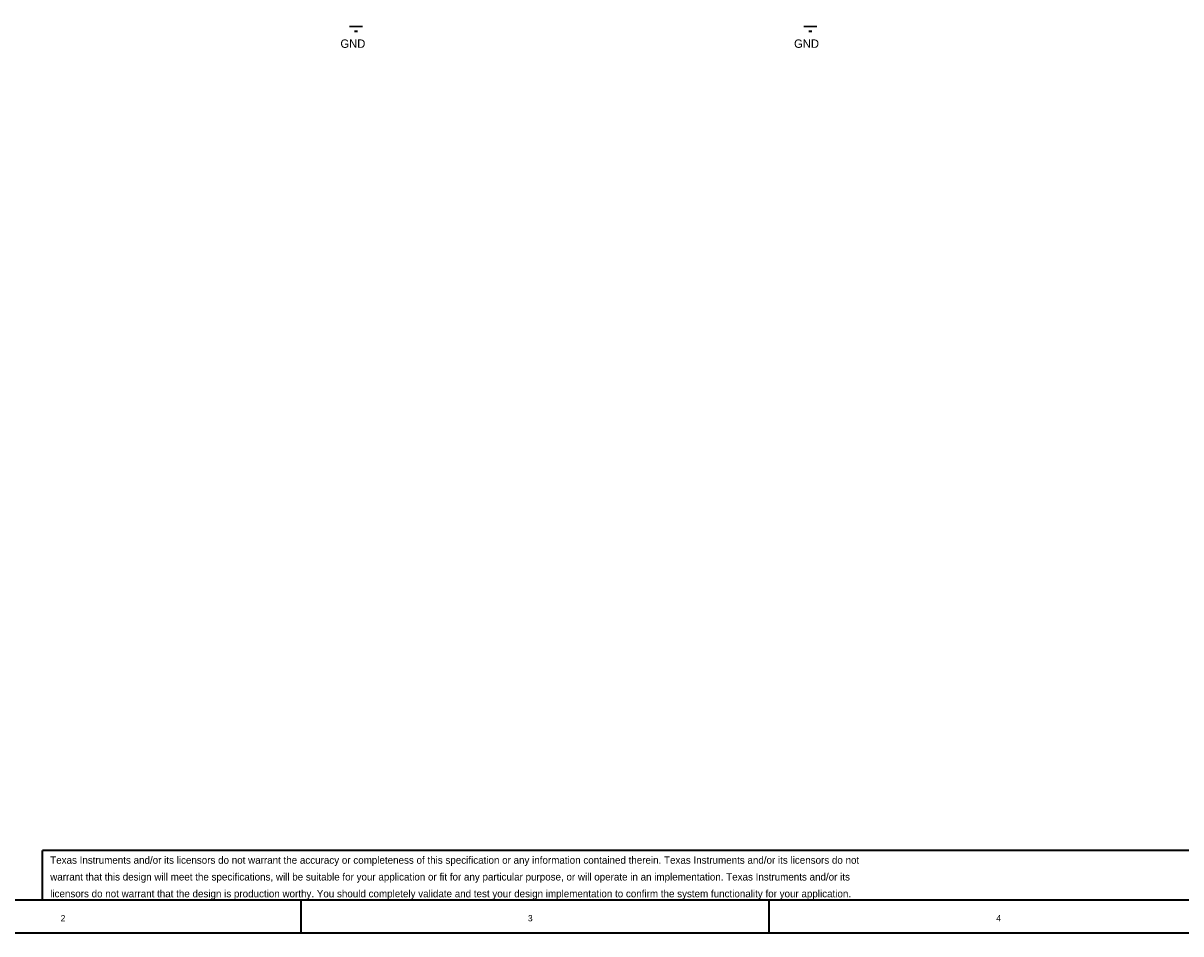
# Model space of a CAD drawing. Header units: inches. Extents: x 0 to 17, y 0 to 11.
# Tile 16 of 114: x 4 to 11, y 0 to 5.5. Entities that reach past the tile are written whole.
import ezdxf

# ---------------------------------------------------------------- set-up
doc = ezdxf.new("R2010")
doc.units = ezdxf.units.IN
doc.header["$MEASUREMENT"] = 0
doc.layers.add('Sheet', color=255, linetype='Continuous')

msp = doc.modelspace()

# ---------------------------------------------------------------- linework, layer by layer
at = {"layer": 'Sheet'}
for points in [[(0.0008, 11, 0.0118, 0.0118, 0), (17, 11, 0.0118, 0.0118, 0), (17, 0, 0.0118, 0.0118, 0), (0.0008, 0, 0.0118, 0.0118, 0), (0.0008, 11, 0.0118, 0.0118, 0)], [(0.0008, 11, 0.0039, 0.0039, 0), (0.0008, 0, 0.0039, 0.0039, 0), (17, 0, 0.0039, 0.0039, 0), (17, 11, 0.0039, 0.0039, 0), (0.0008, 11, 0.0039, 0.0039, 0), (0.0008, 11, 0.0039, 0.0039, 0)], [(0.2006, 10.7994, 0.0118, 0.0118, 0), (16.8002, 10.7994, 0.0118, 0.0118, 0), (16.8002, 0.1998, 0.0118, 0.0118, 0), (0.2006, 0.1998, 0.0118, 0.0118, 0), (0.2006, 10.7994, 0.0118, 0.0118, 0)], [(0.2006, 10.7994, 0.0039, 0.0039, 0), (0.2006, 0.1998, 0.0039, 0.0039, 0), (16.8002, 0.1998, 0.0039, 0.0039, 0), (16.8002, 10.7994, 0.0039, 0.0039, 0), (0.2006, 10.7994, 0.0039, 0.0039, 0), (0.2006, 10.7994, 0.0039, 0.0039, 0)]]:
    msp.add_lwpolyline(points, format="xyseb", close=True, dxfattribs=at)
for points in [[(5.9603, 5.4897, 0.0118, 0.0118, 0), (6.0404, 5.4897, 0.0118, 0.0118, 0)], [(8.7101, 5.4897, 0.0118, 0.0118, 0), (8.7902, 5.4897, 0.0118, 0.0118, 0)], [(5.9904, 5.46, 0.0118, 0.0118, 0), (6.0103, 5.46, 0.0118, 0.0118, 0)], [(8.7403, 5.46, 0.0118, 0.0118, 0), (8.7601, 5.46, 0.0118, 0.0118, 0)], [(4.1005, 0.5, 0.0118, 0.0118, 0), (11.5999, 0.5, 0.0118, 0.0118, 0)], [(4.1005, 0.5, 0.0118, 0.0118, 0), (4.1005, 0.1998, 0.0118, 0.0118, 0)], [(5.6669, 0, 0.0118, 0.0118, 0), (5.6669, 0.1998, 0.0118, 0.0118, 0)], [(8.5, 0, 0.0118, 0.0118, 0), (8.5, 0.1998, 0.0118, 0.0118, 0)]]:
    msp.add_lwpolyline(points, format="xyseb", dxfattribs=at)

# ---------------------------------------------------------------- texts
for s, height, p in [('GND', 0.05075, (5.9056, 5.3604)), ('GND', 0.05075, (8.6522, 5.3604)), ('Texas Instruments and/or its licensors do not warrant the accuracy or completeness of this specification or any information contained therein. Texas Instruments and/or its licensors do not ', 0.044406, (4.1485, 0.4187)), ('warrant that this design will meet the specifications, will be suitable for your application or fit for any particular purpose, or will operate in an implementation. Texas Instruments and/or its ', 0.044406, (4.1485, 0.3172)), ('licensors do not warrant that the design is production worthy. You should completely validate and test your design implementation to confirm the system functionality for your application.', 0.044406, (4.1485, 0.2157)), ('2', 0.0381, (4.2119, 0.0698)), ('3', 0.0381, (7.041, 0.0698)), ('4', 0.0381, (9.8765, 0.0698))]:
    msp.add_text(s, height=height, dxfattribs=at).set_placement(p)

doc.saveas('drawing.dxf')
